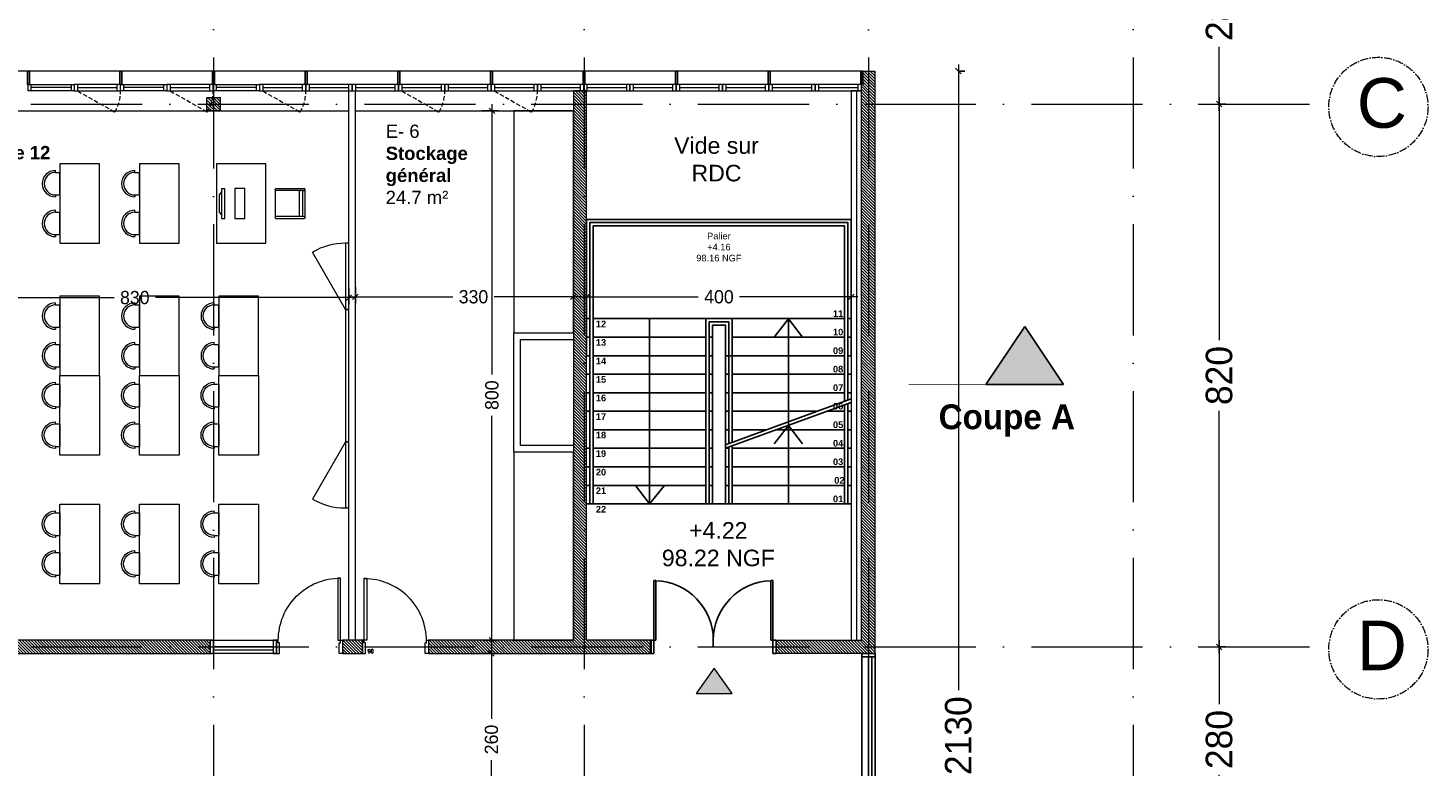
# Model space of a CAD drawing. Header units: centimetres. Extents: x 100159 to 225226, y -81380 to -23241.
# Tile 87 of 139: x 206139 to 208255, y -62340 to -61223. Entities that reach past the tile are written whole.
import ezdxf

# ---------------------------------------------------------------- set-up
doc = ezdxf.new("R2010")
doc.units = ezdxf.units.CM
for name, pattern in [('ACAD_ISO04W100', [30, 24, -3, 0, -3]), ('ACAD_ISO10W100', [18, 12, -3, 0, -3]), ('CACHE', [9.525, 6.35, -3.175])]:
    doc.linetypes.add(name, pattern=pattern)
doc.layers.get('0').update_dxf_attribs({"lineweight": 5})
for name, color, linetype in [('09', 161, 'Continuous'), ('18', 8, 'Continuous'), ('37', 8, 'Continuous'), ('44', 7, 'Continuous'), ('48', 8, 'Continuous'), ('DDL-TEXTE 01', 7, 'Continuous'), ('DDL-TRAIT  COUPE', 1, 'ACAD_ISO04W100')]:
    doc.layers.add(name, color=color, linetype=linetype)
for name, color, linetype, lineweight in [('10', 252, 'Continuous', 5), ('17', 6, 'Continuous', 5), ('DDL- CLOISONS DOUBLAGES', 1, 'Continuous', 5), ('DDL- ISOLATION', 252, 'ISOLATION', 5), ('DDL- MENUISERIES INT', 51, 'Continuous', 5), ('DDL- STRUCTURE', 5, 'Continuous', 5), ('DDL-HAB-COTES', 161, 'Continuous', 9), ('DDL-HAB-SYMBOLES', 212, 'Continuous', 9), ('DDL-HACHURES POCHAGE GRIS', 251, 'Continuous', 5), ('DDL-TEXTE', 7, 'Continuous', 9), ('DDL-TRAIT AXES', 1, 'ACAD_ISO10W100', 5), ('DDL-TRAIT POINTILLES DIVERS', 252, 'CACHE', 9)]:
    doc.layers.add(name, color=color, linetype=linetype, lineweight=lineweight)
doc.layers.add('GEL', color=113, linetype='Continuous', plot=False)
doc.styles.add('ARIAL', font='arial.ttf', dxfattribs={"height": 25})
doc.styles.add('Century Gothic', font='GOTHIC.TTF')
doc.styles.add('COTA', font='romans.shx', dxfattribs={"width": 0.8})
doc.styles.get("Standard").update_dxf_attribs({"font": 'arial.ttf'})
doc.linetypes.add('ISOLATION', pattern='A,0.00254,-2.54,[134,ltypeshp.shx,S=2.54,R=0,X=-2.54,Y=0],-5.08,[134,ltypeshp.shx,S=2.54,R=180,X=2.54,Y=0],-2.54', length=10.16254)
doc.dimstyles.new('C100 cm', dxfattribs={"dimscale": 100, "dimtxt": 0.2, "dimasz": 0.085, "dimexe": 0.1, "dimexo": 0.0625, "dimgap": 0.09, "dimtad": 0, "dimdec": 0, "dimzin": 0, "dimdsep": 46, "dimtxsty": 'Century Gothic', "dimblk": 'OBLIQUE', "dimcen": 0.09, "dimdle": 0.1, "dimclrd": 256, "dimclrt": 256, "dimadec": 0, "dimazin": 0, "dimtfac": 1, "dimtdec": 0, "dimtofl": 0, "dimtmove": 2, "dimatfit": 2, "dimfxl": 0.15, "dimfxlon": 1, "dimtolj": 1, "dimtzin": 0, "dimlwd": -1, "dimarcsym": 0})
doc.dimstyles.new('portes', dxfattribs={"dimtxt": 6, "dimasz": 2.5, "dimexe": 1.25, "dimexo": 0.625, "dimtad": 1, "dimjust": 1, "dimtxsty": 'COTA', "dimblk": 'NONE', "dimcen": 2.5, "dimse1": 1, "dimse2": 1, "dimsd1": 1, "dimsd2": 1, "dimadec": 0, "dimazin": 0, "dimtfac": 1, "dimtix": 1, "dimtofl": 0, "dimtmove": 0, "dimatfit": 0, "dimldrblk": 'NONE', "dimfxl": 1, "dimarcsym": 0})
pattern_1 = [(135, (0, -2198.8527), (-2.24506403, -2.24506403), [])]

# ---------------------------------------------------------------- blocks, each defined once
blk = doc.blocks.new('A$C6C21683D')
blk.add_lwpolyline([(0, 0), (70, 0), (70, 10), (0, 10)], close=True)
for points in [[(5, 0), (65, 0), (65, 10), (5, 10), (5, 0)], [(5, 5), (65, 5)]]:
    blk.add_lwpolyline(points)
blk = doc.blocks.new('A$C7FA553E3')
blk.add_lwpolyline([(0, 32), (70, 32), (70, 42), (0, 42)], close=True)
for points in [[(5, 32), (65, 32), (65, 42), (5, 42), (5, 32)], [(5, 37), (65, 37)]]:
    blk.add_lwpolyline(points)
at = {"linetype": 'CACHE'}
blk.add_lwpolyline([(5, 32), (61.5, 0)], dxfattribs=at)
blk.add_arc((6, 32), 64, 330.0443, 0.0023, dxfattribs=at)
blk = doc.blocks.new('*U174')
for p, q in [((20, -163.6), (0, -163.6)), ((10, -418.6), (10, -168.6)), ((15, -418.6), (15, -168.6)), ((0, -423.6), (20, -423.6))]:
    blk.add_line(p, q)
blk.add_lwpolyline([(20, -163.6), (0, -163.6), (0, -423.6), (20, -423.6)], close=True)
for points in [[(0, -168.6), (0, -163.6), (20, -163.6), (20, -168.6), (0, -168.6)], [(0, -423.6), (0, -418.6), (20, -418.6), (20, -423.6), (0, -423.6)]]:
    blk.add_lwpolyline(points)
blk = doc.blocks.new('*D187')
at = {"layer": 'Defpoints', "color": 0, "transparency": 16777216}
for p in [(5, 0), (95, 0), (95, 0)]:
    blk.add_point(p, dxfattribs=at)
at = {"layer": 'GEL', "color": 0, "transparency": 16777216, "insert": (12.6, 3.6), "char_height": 6, "attachment_point": 5, "style": 'COTA'}
blk.add_mtext('90', dxfattribs=at)
blk = doc.blocks.new('_None')
blk = doc.blocks.new('*U219')
for p, q in [((20, -550), (0, -550)), ((10, -645), (10, -555)), ((15, -645), (15, -555)), ((0, -650), (20, -650))]:
    blk.add_line(p, q)
blk.add_lwpolyline([(20, -550), (0, -550), (0, -650), (20, -650)], close=True)
for points in [[(0, -555), (0, -550), (20, -550), (20, -555), (0, -555)], [(0, -650), (0, -645), (20, -645), (20, -650), (0, -650)]]:
    blk.add_lwpolyline(points)
blk = doc.blocks.new('_Oblique')
at = {"color": 0, "linetype": 'ByBlock', "lineweight": -2}
blk.add_line((-0.5, -0.5), (0.5, 0.5), dxfattribs=at)
blk = doc.blocks.new('*D245')
at = {"layer": 'DDL-HAB-COTES', "transparency": 16777216}
for p, q in [((206839.7, -62158.5), (206839.7, -62267.3)), ((206839.7, -62438.6), (206839.7, -62329.8))]:
    blk.add_line(p, q, dxfattribs=at)
at = {"layer": 'DDL-HAB-COTES', "color": 0, "lineweight": -2, "transparency": 16777216}
for p, q in [((206824.7, -62168.5), (206849.7, -62168.5)), ((206824.7, -62428.6), (206849.7, -62428.6))]:
    blk.add_line(p, q, dxfattribs=at)
at = {"layer": 'Defpoints', "color": 0, "transparency": 16777216}
for p in [(206774.6, -62168.5), (206839.7, -62168.5), (206774.6, -62428.6)]:
    blk.add_point(p, dxfattribs=at)
at = {"layer": 'DDL-HAB-COTES', "transparency": 16777216, "xscale": 8.5, "yscale": 8.5, "zscale": 8.5}
for p, rotation in [((206839.7, -62168.5), 90), ((206839.7, -62428.6), 270)]:
    blk.add_blockref('_Oblique', p, dxfattribs=dict(at, rotation=rotation))
at = {"layer": 'DDL-HAB-COTES', "lineweight": -3, "transparency": 16777216, "insert": (206839.7, -62298.5), "char_height": 20, "attachment_point": 5, "rotation": 90, "style": 'Century Gothic'}
blk.add_mtext('\\A1;260', dxfattribs=at)
blk = doc.blocks.new('*D246')
at = {"layer": 'DDL-HAB-COTES', "color": 0, "lineweight": -2, "transparency": 16777216}
for p, q in [((206825.4, -61348.5), (206850.4, -61348.5)), ((206825.4, -62148.5), (206850.4, -62148.5))]:
    blk.add_line(p, q, dxfattribs=at)
at = {"layer": 'DDL-HAB-COTES', "transparency": 16777216}
for p, q in [((206840.4, -61338.5), (206840.4, -61746.9)), ((206840.4, -62158.5), (206840.4, -61809.4))]:
    blk.add_line(p, q, dxfattribs=at)
at = {"layer": 'Defpoints', "color": 0, "transparency": 16777216}
for p in [(206662.1, -61348.5), (206840.4, -61348.5), (206662.1, -62148.5)]:
    blk.add_point(p, dxfattribs=at)
at = {"layer": 'DDL-HAB-COTES', "transparency": 16777216, "xscale": 8.5, "yscale": 8.5, "zscale": 8.5}
for p, rotation in [((206840.4, -61348.5), 90), ((206840.4, -62148.5), 270)]:
    blk.add_blockref('_Oblique', p, dxfattribs=dict(at, rotation=rotation))
at = {"layer": 'DDL-HAB-COTES', "lineweight": -3, "transparency": 16777216, "insert": (206840.4, -61778.2), "char_height": 20, "attachment_point": 5, "rotation": 90, "style": 'Century Gothic'}
blk.add_mtext('\\A1;800', dxfattribs=at)
blk = doc.blocks.new('*D262')
at = {"layer": 'DDL-HAB-COTES', "transparency": 16777216}
for p, q in [((204170.6, -61178.1), (205600.4, -61178.1)), ((207430.1, -61178.1), (205738.1, -61178.1))]:
    blk.add_line(p, q, dxfattribs=at)
at = {"layer": 'DDL-HAB-COTES', "color": 0, "lineweight": -2, "transparency": 16777216}
for p, q in [((204180.6, -61178.1), (204180.6, -61188.1)), ((207420.1, -61178.1), (207420.1, -61168.1))]:
    blk.add_line(p, q, dxfattribs=at)
at = {"layer": 'Defpoints', "color": 0, "transparency": 16777216}
for p in [(204180.6, -61068.5), (204180.6, -61178.1), (207420.1, -61288.5)]:
    blk.add_point(p, dxfattribs=at)
at = {"layer": 'DDL-HAB-COTES', "transparency": 16777216, "xscale": 8.5, "yscale": 8.5, "zscale": 8.5, "rotation": 180}
blk.add_blockref('_Oblique', (204180.6, -61178.1), dxfattribs=at)
at = {"layer": 'DDL-HAB-COTES', "transparency": 16777216, "xscale": 8.5, "yscale": 8.5, "zscale": 8.5}
blk.add_blockref('_Oblique', (207420.1, -61178.1), dxfattribs=at)
at = {"layer": 'DDL-HAB-COTES', "lineweight": -3, "transparency": 16777216, "insert": (205669.3, -61178.1), "char_height": 40, "attachment_point": 5, "style": 'Century Gothic'}
blk.add_mtext('\\A1;3240', dxfattribs=at)
blk = doc.blocks.new('*D263')
at = {"layer": 'DDL-HAB-COTES', "transparency": 16777216}
for p, q in [((207545.5, -61278.5), (207545.5, -62223.7)), ((207545.5, -63428.6), (207545.5, -62361.7))]:
    blk.add_line(p, q, dxfattribs=at)
at = {"layer": 'DDL-HAB-COTES', "color": 0, "lineweight": -2, "transparency": 16777216}
for p, q in [((207545.5, -61288.5), (207555.5, -61288.5)), ((207545.5, -63418.6), (207555.5, -63418.6))]:
    blk.add_line(p, q, dxfattribs=at)
at = {"layer": 'Defpoints', "color": 0, "transparency": 16777216}
for p in [(207283, -61288.5), (207545.5, -61288.5), (207426.6, -63418.6)]:
    blk.add_point(p, dxfattribs=at)
at = {"layer": 'DDL-HAB-COTES', "transparency": 16777216, "xscale": 8.5, "yscale": 8.5, "zscale": 8.5}
for p, rotation in [((207545.5, -61288.5), 90), ((207545.5, -63418.6), 270)]:
    blk.add_blockref('_Oblique', p, dxfattribs=dict(at, rotation=rotation))
at = {"layer": 'DDL-HAB-COTES', "lineweight": -3, "transparency": 16777216, "insert": (207545.5, -62292.7), "char_height": 40, "attachment_point": 5, "rotation": 90, "style": 'Century Gothic'}
blk.add_mtext('\\A1;2130', dxfattribs=at)
blk = doc.blocks.new('A$C41CC053D')
at = {"ltscale": 0.5}
for p, q in [((107.1, 63.3), (118.9, 98.4)), ((119.6, 100.3), (119.9, 101.2)), ((160, 85.6), (120.2, 99)), ((121.2, 101.8), (161.9, 88.1)), ((154, 86.6), (142.2, 51.5)), ((158.8, 85), (146.9, 49.9)), ((160, 85.6), (161, 85.3)), ((162.2, 85.9), (162.6, 86.9)), ((149.8, 48.9), (161.6, 84)), ((106.5, 61.4), (106.2, 60.5)), ((106.8, 59.2), (147.6, 45.5)), ((147.6, 48.6), (107.8, 62)), ((147.6, 48.6), (148.5, 48.3)), ((149.2, 47.1), (148.8, 46.1))]:
    blk.add_line(p, q, dxfattribs=at)
blk.add_lwpolyline([(118.9, 142.2), (80.7, 28.4), (9.6, 52.4), (47.9, 166.1)], close=True, dxfattribs=at)
for centre, start, end in [((119.9, 98.1), 71.3969, 161.3969), ((120.5, 99.9), 161.3969, 251.3969), ((120.8, 100.9), 71.3969, 161.3969), ((155, 86.2), 71.3969, 161.3969), ((159.7, 84.7), 71.3969, 161.3969), ((161.3, 86.2), 251.3969, 341.3969), ((160.6, 84.3), 341.3969, 71.3969), ((161.6, 87.2), 341.3969, 71.3969), ((107.1, 60.1), 161.3969, 251.3969), ((107.5, 61.1), 71.3969, 161.3969), ((108.1, 63), 161.3969, 251.3969), ((143.2, 51.2), 161.3969, 251.3969), ((147.9, 49.6), 161.3969, 251.3969), ((147.9, 46.4), 251.3969, 341.3969), ((148.8, 49.3), 251.3969, 341.3969), ((148.2, 47.4), 341.3969, 71.3969)]:
    blk.add_arc(centre, 1, start, end, dxfattribs=at)
blk = doc.blocks.new('A$C7DD83F9D')
at = {"ltscale": 0.5}
for p, q in [((20, 107), (20, 110)), ((20, 107), (26.8, 107)), ((26.8, 73), (26.8, 107)), ((20, 73), (26.8, 73)), ((20, 73), (20, 70)), ((20, 47), (20, 50)), ((20, 47), (26.8, 47)), ((26.8, 13), (26.8, 47)), ((20, 13), (26.8, 13)), ((20, 13), (20, 10))]:
    blk.add_line(p, q, dxfattribs=at)
at = {"linetype": 'Continuous', "flags": 128}
blk.add_lwpolyline([(26.8, 120), (26.8, 0), (86.8, 0), (86.8, 120), (26.8, 120)], dxfattribs=at)
at = {"ltscale": 0.5}
for centre, radius in [((20, 90), 20), ((20, 90), 17), ((20, 30), 20), ((20, 30), 17)]:
    blk.add_arc(centre, radius, 90, 270, dxfattribs=at)
blk = doc.blocks.new('A$C601B608D')
for p, q in [((5, 300), (54.9, 386.7)), ((5, 100), (54.9, 13.3))]:
    blk.add_line(p, q)
for points in [[(0, 300), (5, 300), (5, 400), (0, 400)], [(0, 100), (5, 100), (5, 300), (0, 300)], [(0, 0), (5, 0), (5, 100), (0, 100)]]:
    blk.add_lwpolyline(points, close=True)
for centre, start, end in [((5, 300), 60.0976, 90), ((5, 100), 270, 299.9024)]:
    blk.add_arc(centre, 100, start, end)
blk = doc.blocks.new('A$C19797035')
at = {"linetype": 'Continuous'}
for points in [[(54.3, 32.9), (52.5, 28.2), (10.3, 43.6), (12, 48.3)], [(46.7, 39.9), (50, 34.4), (16.2, 46.7), (22.3, 48.8)], [(42.3, 0), (0, 15.4), (5.1, 29.5), (47.4, 14.1)]]:
    blk.add_lwpolyline(points, close=True, dxfattribs=at)
blk = doc.blocks.new('*U147')
for p, q in [((50126.1, 6582.3), (50126.1, 6692.3)), ((50126.1, 6692.3), (50129.1, 6692.3)), ((50129.1, 6602.3), (50129.1, 6692.3)), ((50303.1, 6602.3), (50303.1, 6692.3)), ((50306.1, 6692.3), (50303.1, 6692.3)), ((50306.1, 6582.3), (50306.1, 6692.3)), ((50121.1, 6602.3), (50129.1, 6602.3)), ((50121.1, 6582.3), (50121.1, 6602.3)), ((50121.1, 6582.3), (50126.1, 6582.3)), ((50216.1, 6592.3), (50216.1, 6602.3)), ((50311.1, 6602.3), (50303.1, 6602.3)), ((50311.1, 6582.3), (50306.1, 6582.3)), ((50311.1, 6582.3), (50311.1, 6602.3))]:
    blk.add_line(p, q)
for centre, start, end in [((50126.1, 6602.3), 0, 88.0898), ((50306.1, 6602.3), 91.9102, 180)]:
    blk.add_arc(centre, 90, start, end)
blk = doc.blocks.new('*D189')
at = {"layer": 'Defpoints', "color": 0, "transparency": 16777216}
for p in [(5, 0), (95, 0), (95, 0)]:
    blk.add_point(p, dxfattribs=at)
at = {"layer": 'GEL', "color": 0, "transparency": 16777216, "insert": (12.6, 3.6), "char_height": 6, "attachment_point": 5, "style": 'COTA'}
blk.add_mtext('90', dxfattribs=at)
blk = doc.blocks.new('Lame 20x3')
blk.add_lwpolyline([(209069.8, -45704.2), (209069.8, -45724.2), (209072.8, -45724.2), (209072.8, -45704.2), (209069.8, -45704.2)])
blk = doc.blocks.new('*U366')
at = {"layer": '44'}
blk.add_blockref('Lame 20x3', (-209071.3, 45714.2), dxfattribs=at)
blk = doc.blocks.new('*U367')
at = {"color": 0, "linetype": 'ByBlock', "lineweight": -2, "transparency": 16777216}
for p in [(-1260, 0), (-1120, 0), (-980, 0), (-840, 0), (-700, 0), (-560, 0), (-420, 0), (-280, 0), (-140, 0), (0, 0)]:
    blk.add_blockref('*U366', p, dxfattribs=at)
blk = doc.blocks.new('*U185')
blk.add_hatch(color=252).paths.add_polyline_path([(0, 0), (38.3, -27.3), (38.3, 27.3)])
blk.add_lwpolyline([(38.3, 27.3), (38.3, -27.3), (0, 0), (38.3, 27.3)])
blk = doc.blocks.new('*D504')
at = {"layer": 'DDL-HAB-COTES', "transparency": 16777216}
for p, q in [((206973.6, -61629.6), (207152.2, -61629.6)), ((207393.6, -61629.6), (207214.9, -61629.6))]:
    blk.add_line(p, q, dxfattribs=at)
at = {"layer": 'DDL-HAB-COTES', "color": 0, "lineweight": -2, "transparency": 16777216}
for p, q in [((206983.6, -61614.6), (206983.6, -61639.6)), ((207383.6, -61614.6), (207383.6, -61639.6))]:
    blk.add_line(p, q, dxfattribs=at)
at = {"layer": 'Defpoints', "color": 0, "transparency": 16777216}
for p in [(206983.6, -61350.4), (207383.6, -61349.8), (206983.6, -61629.6)]:
    blk.add_point(p, dxfattribs=at)
at = {"layer": 'DDL-HAB-COTES', "transparency": 16777216, "xscale": 8.5, "yscale": 8.5, "zscale": 8.5, "rotation": 180}
blk.add_blockref('_Oblique', (206983.6, -61629.6), dxfattribs=at)
at = {"layer": 'DDL-HAB-COTES', "transparency": 16777216, "xscale": 8.5, "yscale": 8.5, "zscale": 8.5}
blk.add_blockref('_Oblique', (207383.6, -61629.6), dxfattribs=at)
at = {"layer": 'DDL-HAB-COTES', "lineweight": -3, "transparency": 16777216, "insert": (207183.6, -61629.6), "char_height": 20, "attachment_point": 5, "style": 'Century Gothic'}
blk.add_mtext('\\A1;400', dxfattribs=at)
blk = doc.blocks.new('*D505')
at = {"layer": 'DDL-HAB-COTES', "transparency": 16777216}
for p, q in [((206624.1, -61629.6), (206781.3, -61629.6)), ((206973.6, -61629.6), (206843.7, -61629.6))]:
    blk.add_line(p, q, dxfattribs=at)
at = {"layer": 'DDL-HAB-COTES', "color": 0, "lineweight": -2, "transparency": 16777216}
for p, q in [((206634.1, -61614.6), (206634.1, -61639.6)), ((206963.6, -61614.6), (206963.6, -61639.6))]:
    blk.add_line(p, q, dxfattribs=at)
at = {"layer": 'Defpoints', "color": 0, "transparency": 16777216}
for p in [(206634.1, -61348.5), (206963.6, -61457.6), (206634.1, -61629.6)]:
    blk.add_point(p, dxfattribs=at)
at = {"layer": 'DDL-HAB-COTES', "transparency": 16777216, "xscale": 8.5, "yscale": 8.5, "zscale": 8.5, "rotation": 180}
blk.add_blockref('_Oblique', (206634.1, -61629.6), dxfattribs=at)
at = {"layer": 'DDL-HAB-COTES', "transparency": 16777216, "xscale": 8.5, "yscale": 8.5, "zscale": 8.5}
blk.add_blockref('_Oblique', (206963.6, -61629.6), dxfattribs=at)
at = {"layer": 'DDL-HAB-COTES', "lineweight": -3, "transparency": 16777216, "insert": (206812.5, -61629.6), "char_height": 20, "attachment_point": 5, "style": 'Century Gothic'}
blk.add_mtext('\\A1;330', dxfattribs=at)
blk = doc.blocks.new('*D506')
at = {"layer": 'DDL-HAB-COTES', "color": 0, "lineweight": -2, "transparency": 16777216}
for p, q in [((205794.1, -61615.8), (205794.1, -61640.8)), ((206624.1, -61615.8), (206624.1, -61640.8))]:
    blk.add_line(p, q, dxfattribs=at)
at = {"layer": 'DDL-HAB-COTES', "transparency": 16777216}
for p, q in [((205784.1, -61630.8), (206269.3, -61630.8)), ((206634.1, -61630.8), (206331.7, -61630.8))]:
    blk.add_line(p, q, dxfattribs=at)
at = {"layer": 'Defpoints', "color": 0, "transparency": 16777216}
for p in [(205794.1, -61348.5), (206624.1, -61348.5), (205794.1, -61630.8)]:
    blk.add_point(p, dxfattribs=at)
at = {"layer": 'DDL-HAB-COTES', "transparency": 16777216, "xscale": 8.5, "yscale": 8.5, "zscale": 8.5, "rotation": 180}
blk.add_blockref('_Oblique', (205794.1, -61630.8), dxfattribs=at)
at = {"layer": 'DDL-HAB-COTES', "transparency": 16777216, "xscale": 8.5, "yscale": 8.5, "zscale": 8.5}
blk.add_blockref('_Oblique', (206624.1, -61630.8), dxfattribs=at)
at = {"layer": 'DDL-HAB-COTES', "lineweight": -3, "transparency": 16777216, "insert": (206300.5, -61630.8), "char_height": 20, "attachment_point": 5, "style": 'Century Gothic'}
blk.add_mtext('\\A1;830', dxfattribs=at)
blk = doc.blocks.new('*D796')
at = {"layer": 'DDL-HAB-COTES', "transparency": 16777216}
for p, q in [((207939.8, -61048.5), (207939.8, -61144.9)), ((207939.8, -61348.4), (207939.8, -61252))]:
    blk.add_line(p, q, dxfattribs=at)
at = {"layer": 'DDL-HAB-COTES', "color": 0, "lineweight": -2, "transparency": 16777216}
for p, q in [((207939.8, -61058.5), (207949.8, -61058.5)), ((207939.8, -61338.4), (207949.8, -61338.4))]:
    blk.add_line(p, q, dxfattribs=at)
at = {"layer": 'Defpoints', "color": 0, "transparency": 16777216}
for p in [(207249.4, -61058.5), (207284.4, -61338.4), (207939.8, -61338.4)]:
    blk.add_point(p, dxfattribs=at)
at = {"layer": 'DDL-HAB-COTES', "transparency": 16777216, "xscale": 8.5, "yscale": 8.5, "zscale": 8.5}
for p, rotation in [((207939.8, -61058.5), 90), ((207939.8, -61338.4), 270)]:
    blk.add_blockref('_Oblique', p, dxfattribs=dict(at, rotation=rotation))
at = {"layer": 'DDL-HAB-COTES', "lineweight": -3, "transparency": 16777216, "insert": (207939.8, -61198.4), "char_height": 40, "attachment_point": 5, "rotation": 90, "style": 'Century Gothic'}
blk.add_mtext('\\A1;280', dxfattribs=at)
blk = doc.blocks.new('*D797')
at = {"layer": 'DDL-HAB-COTES', "transparency": 16777216}
for p, q in [((207939.8, -61328.4), (207939.8, -61695)), ((207939.8, -62168.5), (207939.8, -61801.9))]:
    blk.add_line(p, q, dxfattribs=at)
at = {"layer": 'DDL-HAB-COTES', "color": 0, "lineweight": -2, "transparency": 16777216}
for p, q in [((207939.8, -61338.4), (207949.8, -61338.4)), ((207939.8, -62158.5), (207949.8, -62158.5))]:
    blk.add_line(p, q, dxfattribs=at)
at = {"layer": 'Defpoints', "color": 0, "transparency": 16777216}
for p in [(207939.8, -61338.4), (207781.4, -62158.5), (207939.8, -62158.5)]:
    blk.add_point(p, dxfattribs=at)
at = {"layer": 'DDL-HAB-COTES', "transparency": 16777216, "xscale": 8.5, "yscale": 8.5, "zscale": 8.5}
for p, rotation in [((207939.8, -61338.4), 90), ((207939.8, -62158.5), 270)]:
    blk.add_blockref('_Oblique', p, dxfattribs=dict(at, rotation=rotation))
at = {"layer": 'DDL-HAB-COTES', "lineweight": -3, "transparency": 16777216, "insert": (207939.8, -61748.5), "char_height": 40, "attachment_point": 5, "rotation": 90, "style": 'Century Gothic'}
blk.add_mtext('\\A1;820', dxfattribs=at)
blk = doc.blocks.new('*D798')
at = {"layer": 'DDL-HAB-COTES', "transparency": 16777216}
for p, q in [((207939.8, -62148.5), (207939.8, -62245)), ((207939.8, -62448.6), (207939.8, -62352.1))]:
    blk.add_line(p, q, dxfattribs=at)
at = {"layer": 'DDL-HAB-COTES', "color": 0, "lineweight": -2, "transparency": 16777216}
for p, q in [((207939.8, -62158.5), (207949.8, -62158.5)), ((207939.8, -62438.6), (207949.8, -62438.6))]:
    blk.add_line(p, q, dxfattribs=at)
at = {"layer": 'Defpoints', "color": 0, "transparency": 16777216}
for p in [(207939.8, -62158.5), (207284.4, -62438.6), (207939.8, -62438.6)]:
    blk.add_point(p, dxfattribs=at)
at = {"layer": 'DDL-HAB-COTES', "transparency": 16777216, "xscale": 8.5, "yscale": 8.5, "zscale": 8.5}
for p, rotation in [((207939.8, -62158.5), 90), ((207939.8, -62438.6), 270)]:
    blk.add_blockref('_Oblique', p, dxfattribs=dict(at, rotation=rotation))
at = {"layer": 'DDL-HAB-COTES', "lineweight": -3, "transparency": 16777216, "insert": (207939.8, -62298.5), "char_height": 40, "attachment_point": 5, "rotation": 90, "style": 'Century Gothic'}
blk.add_mtext('\\A1;280', dxfattribs=at)
blk = doc.blocks.new('*U186')
blk.add_line((100, 20), (100, 0))
blk.add_lwpolyline([(3, 20), (3, 114), (7, 114), (7, 20)], close=True)
for points in [[(0, 0), (5, 0), (5, 16), (3, 16), (3, 20), (0, 20), (0, 20)], [(0, 20), (0, 0)], [(100, 0), (95, 0), (95, 16), (97, 16), (97, 20), (100, 20), (100, 20)]]:
    blk.add_lwpolyline(points)
blk.add_arc((3, 20), 94, 359.999971, 90.000029)
at = {"layer": 'GEL'}
dim = blk.add_linear_dim(base=(95, 0), p1=(5, 0), p2=(95, 0), dimstyle='portes', dxfattribs=at)
dim.commit()
dim.dimension.update_dxf_attribs({"geometry": '*D187', "text_midpoint": (12.636, 3.625)})
blk = doc.blocks.new('A$C530C723F')
at = {"layer": 'DDL- MENUISERIES INT'}
blk.add_blockref('*U186', (10, 0), dxfattribs=at)
at = {"layer": 'DDL- MENUISERIES INT', "rotation": 270}
blk.add_blockref('*U219', (760, 20), dxfattribs=at)
blk = doc.blocks.new('*U188')
blk.add_line((100, 20), (100, 0))
blk.add_lwpolyline([(3, 20), (3, 114), (7, 114), (7, 20)], close=True)
for points in [[(0, 0), (5, 0), (5, 16), (3, 16), (3, 20), (0, 20), (0, 20)], [(0, 20), (0, 0)], [(100, 0), (95, 0), (95, 16), (97, 16), (97, 20), (100, 20), (100, 20)]]:
    blk.add_lwpolyline(points)
blk.add_arc((3, 19.039), 94, 359.999971, 90.000029)
at = {"layer": 'GEL'}
dim = blk.add_linear_dim(base=(95, 0), p1=(5, 0), p2=(95, 0), dimstyle='portes', dxfattribs=at)
dim.commit()
dim.dimension.update_dxf_attribs({"geometry": '*D189', "text_midpoint": (12.636, 3.625)})

msp = doc.modelspace()

# ---------------------------------------------------------------- hatches: boundary and pattern name
at = {"layer": 'DDL-HACHURES POCHAGE GRIS'}
h = msp.add_hatch(dxfattribs=at)
h.set_pattern_fill('ANSI31', color=256, angle=90)
h.set_pattern_definition(pattern_1)
h.paths.add_polyline_path([(207270.1, -62168.5), (207270.1, -62148.5), (207399.1, -62148.5), (207399.1, -61288.5), (207419.1, -61288.5), (207419.1, -62168.5)])
h.paths.add_polyline_path([(206983.6, -62148.5), (206983.6, -61318.5), (206963.6, -61318.5), (206963.6, -62148.5), (206744.5, -62148.5), (206744.5, -62168.5), (207081.6, -62168.5), (207081.6, -62148.5)])
h.paths.add_polyline_path([(206614.5, -62168.5), (206644.5, -62168.5), (206644.5, -62148.5), (206614.5, -62148.5)])
h.paths.add_polyline_path([(206073.5, -62168.5), (206414.5, -62168.5), (206414.5, -62148.5), (206073.5, -62148.5)])
h.paths.add_polyline_path([(205943.5, -62148.5), (205973.5, -62148.5), (205973.5, -62168.5), (205943.5, -62168.5)])
h.paths.add_polyline_path([(205815.1, -62168.5), (205843.5, -62168.5), (205843.5, -62148.5), (205815.1, -62148.5)])
h.paths.add_polyline_path([(205619.3, -62148.5), (205589.3, -62148.5), (205589.3, -62168.5), (205619.3, -62168.5)])
h.paths.add_polyline_path([(205164.1, -62168.5), (205489.3, -62168.5), (205489.3, -62148.5), (205164.1, -62148.5)])
h.paths.add_polyline_path([(204903.4, -62168.5), (204964.1, -62168.5), (204964.1, -62148.5), (204903.4, -62148.5)])
h = msp.add_hatch(dxfattribs=at)
h.set_pattern_fill('ANSI31', color=256, angle=90)
h.set_pattern_definition(pattern_1)
h.paths.add_polyline_path([(206409.6, -61328.4), (206429.6, -61328.4), (206429.6, -61348.4), (206409.6, -61348.4)])
at = {"layer": 'DDL-TRAIT  COUPE', "ltscale": 30}
h = msp.add_hatch(color=256, dxfattribs=at)
h.dxf.hatch_style = 1
h.paths.add_polyline_path([(207586.9, -61761.9), (207704.7, -61761.9), (207645.8, -61674.2)])

# ---------------------------------------------------------------- linework, layer by layer
at = {"layer": '10'}
for points in [[(207400.1, -61288.5), (204180.6, -61288.5)], [(205794.1, -61348.5), (206624.1, -61348.5)], [(206634.1, -61348.5), (206961.6, -61348.5)]]:
    msp.add_lwpolyline(points, dxfattribs=at)
for points in [[(206873.6, -61684.2), (206963.6, -61684.2), (206963.6, -61348.5), (206873.6, -61348.5)], [(206873.6, -62148.6), (206963.6, -62148.6), (206963.6, -61864.2), (206873.6, -61864.2)]]:
    msp.add_lwpolyline(points, close=True, dxfattribs=at)
at = {"layer": '48'}
for p, q in [((206983.2, -61662.5), (206988.2, -61662.5)), ((206993.2, -61662.5), (207173.6, -61662.5)), ((207078.8, -61942.5), (207078.4, -61662.5)), ((207163.6, -61942.5), (207163.6, -61662.5)), ((207165.7, -61662.5), (207203.6, -61662.5)), ((207168.6, -61942.5), (207168.6, -61667.5)), ((207168.6, -61667.5), (207198.6, -61667.5)), ((207198.6, -61667.5), (207198.6, -61851.2)), ((207203.6, -61662.5), (207203.6, -61849.2)), ((207267.2, -61690.6), (207288.6, -61662.6)), ((207288.6, -61823.9), (207288.6, -61662.5)), ((207288.6, -61662.6), (207309.9, -61690.6)), ((206983.2, -61690.5), (206988.2, -61690.5)), ((206993.2, -61690.5), (207163.6, -61690.5)), ((207168.6, -61690.5), (207173.6, -61690.5)), ((207373.6, -61690.5), (207203.6, -61690.5)), ((206983.2, -61718.5), (206988.2, -61718.5)), ((206988.2, -61831.7), (206988.2, -61718.5)), ((206993.2, -61834), (206993.2, -61718.5)), ((206993.2, -61718.5), (207163.6, -61718.5)), ((207168.6, -61718.5), (207173.6, -61718.5)), ((206983.2, -61746.5), (206988.2, -61746.5)), ((206993.2, -61746.5), (207163.6, -61746.5)), ((207168.6, -61746.5), (207173.6, -61746.5)), ((207198.6, -61746.5), (207193.6, -61746.5)), ((207373.6, -61746.5), (207203.6, -61746.5)), ((207383.6, -61746.5), (207378.6, -61746.5)), ((206983.2, -61774.5), (206988.2, -61774.5)), ((206993.2, -61774.5), (207163.6, -61774.5)), ((207168.6, -61774.5), (207173.6, -61774.5)), ((207198.6, -61774.5), (207193.6, -61774.5)), ((207373.6, -61774.5), (207203.6, -61774.5)), ((207383.6, -61774.5), (207378.6, -61774.5)), ((207373.6, -61792.9), (207373.6, -61942.5)), ((207378.6, -61791.2), (207378.6, -61942.5)), ((206983.2, -61802.5), (206988.2, -61802.5)), ((206993.2, -61802.5), (207163.6, -61802.5)), ((207168.6, -61802.5), (207173.6, -61802.5)), ((207198.6, -61802.5), (207193.6, -61802.5)), ((207332.5, -61802.5), (207203.6, -61802.5)), ((207373.6, -61802.5), (207347.1, -61802.5)), ((207383.6, -61802.5), (207378.6, -61802.5)), ((206988.2, -61942.5), (206988.2, -61831.7)), ((206993.2, -61830.5), (207163.6, -61830.5)), ((206993.2, -61942.5), (206993.2, -61830.8)), ((207173.6, -61830.5), (207168.6, -61830.5)), ((207198.6, -61830.5), (207193.6, -61830.5)), ((207255.6, -61830.5), (207203.6, -61830.5)), ((207267.2, -61851.9), (207288.6, -61823.9)), ((207373.6, -61830.5), (207270.3, -61830.5)), ((207288.6, -61942.5), (207288.6, -61823.9)), ((207288.6, -61823.9), (207309.9, -61851.9)), ((207383.6, -61830.5), (207378.6, -61830.5)), ((206983.2, -61858.5), (206988.2, -61858.5)), ((206993.2, -61858.5), (207163.6, -61858.5)), ((207173.6, -61858.5), (207168.6, -61858.5)), ((207198.6, -61858.5), (207193.6, -61858.5)), ((207198.6, -61856.5), (207198.6, -61942.5)), ((207203.6, -61854.5), (207203.6, -61942.5)), ((207373.6, -61858.5), (207203.6, -61858.5)), ((207383.6, -61858.5), (207378.6, -61858.5)), ((206983.2, -61886.5), (206988.2, -61886.5)), ((206993.2, -61886.5), (207163.6, -61886.5)), ((207173.6, -61886.5), (207168.6, -61886.5)), ((207198.6, -61886.5), (207193.6, -61886.5)), ((207373.6, -61886.5), (207203.6, -61886.5)), ((207383.6, -61886.5), (207378.6, -61886.5)), ((206983.2, -61914.5), (206988.2, -61914.5)), ((206993.2, -61914.5), (207163.6, -61914.5)), ((207078.8, -61942.5), (207057.5, -61914.5)), ((207101.4, -61914.5), (207078.8, -61942.5)), ((207173.6, -61914.5), (207168.6, -61914.5)), ((207198.6, -61914.5), (207193.6, -61914.5)), ((207373.6, -61914.5), (207203.6, -61914.5)), ((207383.6, -61914.5), (207378.6, -61914.5)), ((206983.2, -61942.5), (207173.6, -61942.5)), ((207383.6, -61942.5), (207378.6, -61942.5))]:
    msp.add_line(p, q, dxfattribs=at)
for points in [[(206983.2, -61512.5), (207383.6, -61512.5)], [(207383.6, -61718.5), (207383.6, -61512.5), (206983.6, -61512.5), (206983.6, -61718.5)], [(207378.6, -61785.8), (207378.6, -61517.5), (206988.2, -61517.5), (206988.2, -61718.5)], [(207373.6, -61787.6), (207373.6, -61522.5), (206993.2, -61522.5), (206993.2, -61718.5)], [(207193.6, -61662.5), (207373.6, -61662.5)], [(207378.6, -61662.5), (207383.6, -61662.5)], [(207173.6, -61672.5), (207193.6, -61672.5)], [(207378.6, -61690.5), (207383.6, -61690.5)], [(207193.6, -61718.5), (207373.6, -61718.5)], [(207378.6, -61718.5), (207383.6, -61718.5)], [(207193.6, -61942.5), (207383.6, -61942.5)]]:
    msp.add_lwpolyline(points, dxfattribs=at)
msp.add_lwpolyline([(207193.6, -61942.5), (207173.6, -61942.5), (207173.6, -61672.5), (207193.6, -61672.5)], close=True, dxfattribs=at)
at = {"layer": 'DDL- CLOISONS DOUBLAGES'}
for p, q in [((206624.1, -62148.5), (206624.1, -61318.5)), ((206634.1, -62148.5), (206634.1, -61318.5))]:
    msp.add_line(p, q, dxfattribs=at)
at = {"layer": 'DDL- CLOISONS DOUBLAGES', "color": 10}
msp.add_lwpolyline([(207399.6, -61318.5), (207383.6, -61318.5), (207383.6, -62148.5), (207399.6, -62148.5)], dxfattribs=at)
at = {"layer": 'DDL- CLOISONS DOUBLAGES'}
for points in [[(206963.6, -61864.2), (206873.6, -61864.2), (206873.6, -61684.2), (206963.6, -61684.2)], [(206963.6, -61854.2), (206883.6, -61854.2), (206883.6, -61694.2), (206963.6, -61694.2)]]:
    msp.add_lwpolyline(points, dxfattribs=at)
at = {"layer": 'DDL- ISOLATION', "ltscale": 0.75}
msp.add_lwpolyline([(207391.6, -61318.5), (207391.6, -62148.5)], dxfattribs=at)
at = {"layer": 'DDL- STRUCTURE'}
msp.add_lwpolyline([(207270.1, -62168.5), (207270.1, -62148.5), (207399.1, -62148.5), (207399.1, -61288.5), (207419.1, -61288.5), (207419.1, -62168.5), (207270.1, -62168.5)], dxfattribs=at)
for points in [[(206409.6, -61328.4), (206429.6, -61328.4), (206429.6, -61348.4), (206409.6, -61348.4)], [(206983.6, -62148.5), (206983.6, -61318.5), (206963.6, -61318.5), (206963.6, -62148.5), (206744.5, -62148.5), (206744.5, -62168.5), (207081.6, -62168.5), (207081.6, -62148.5)], [(206073.5, -62168.5), (206414.5, -62168.5), (206414.5, -62148.5), (206073.5, -62148.5)], [(206614.5, -62168.5), (206644.5, -62168.5), (206644.5, -62148.5), (206614.5, -62148.5)]]:
    msp.add_lwpolyline(points, close=True, dxfattribs=at)
at = {"layer": 'DDL- STRUCTURE', "lineweight": -3}
for points in [[(207193.6, -61853.2), (207383.6, -61783.9)], [(207193.6, -61858.5), (207383.6, -61789.2)]]:
    msp.add_lwpolyline(points, dxfattribs=at)
at = {"layer": 'DDL-TRAIT  COUPE', "ltscale": 30}
msp.add_lwpolyline([(207586.9, -61761.9), (207704.7, -61761.9), (207645.8, -61674.2), (207586.9, -61761.9)], dxfattribs=at)
at = {"layer": 'DDL-TRAIT  COUPE', "ltscale": 30, "const_width": 1}
msp.add_lwpolyline([(207470.6, -61761.9), (207704.7, -61761.9)], dxfattribs=at)
at = {"layer": 'DDL-TRAIT AXES', "ltscale": 14}
for p, q in [((206419.6, -59755.3), (206419.6, -63830.8)), ((206979.6, -59755.3), (206979.6, -63830.7)), ((207409.6, -59755.4), (207409.6, -63831.1)), ((207809.6, -59755.1), (207809.6, -63830.8)), ((199084.7, -61338.4), (208105.6, -61338.4)), ((199084.7, -62158.5), (208104.5, -62158.5))]:
    msp.add_line(p, q, dxfattribs=at)
at = {"layer": 'DDL-TRAIT AXES'}
for centre in [(208180.5, -61342.6), (208180.5, -62162.3)]:
    msp.add_circle(centre, 75, dxfattribs=at)

# ---------------------------------------------------------------- block references
at = {"linetype": 'Continuous'}
msp.add_blockref('*U367', (207399.6, -61298.5), dxfattribs=at)
at = {"layer": '10', "xscale": -1}
for name, p, rotation in [('A$C41CC053D', (206431.4, -61375.9), 161.3969026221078), ('A$C19797035', (206481.3, -61471.4), 70.0000000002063), ('A$C7DD83F9D', (206160.6, -61748.6), 180), ('A$C7DD83F9D', (206280.6, -61748.6), 180), ('A$C7DD83F9D', (206400.6, -61748.6), 180), ('A$C7DD83F9D', (206160.6, -61943.1), 180), ('A$C7DD83F9D', (206280.6, -61943.1), 180), ('A$C7DD83F9D', (206400.6, -61943.1), 180)]:
    msp.add_blockref(name, p, dxfattribs=dict(at, rotation=rotation))
at = {"layer": '10'}
for p in [(206160.6, -61548.6), (206280.6, -61548.6), (206160.6, -61748.6), (206280.6, -61748.6), (206400.6, -61748.6)]:
    msp.add_blockref('A$C7DD83F9D', p, dxfattribs=at)
at = {"layer": '10', "rotation": 179.9998809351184}
msp.add_blockref('A$C601B608D', (206624.1, -61548.6), dxfattribs=at)
at = {"layer": '17', "xscale": -1}
for p in [(206209.1, -61318.5), (206349.1, -61318.5), (206489.1, -61318.5)]:
    msp.add_blockref('A$C6C21683D', p, dxfattribs=at)
at = {"layer": '17'}
for name, p in [('A$C7FA553E3', (206209.1, -61350.5)), ('A$C7FA553E3', (206349.1, -61350.5)), ('A$C7FA553E3', (206489.1, -61350.5)), ('A$C6C21683D', (206559.1, -61318.5)), ('A$C6C21683D', (206629.1, -61318.5)), ('A$C7FA553E3', (206699.1, -61350.5)), ('A$C6C21683D', (206769.1, -61318.5)), ('A$C7FA553E3', (206839.1, -61350.5)), ('A$C6C21683D', (206909.1, -61318.5)), ('A$C6C21683D', (206979.1, -61318.5)), ('A$C6C21683D', (207049.1, -61318.5)), ('A$C6C21683D', (207119.1, -61318.5)), ('A$C6C21683D', (207189.1, -61318.5)), ('A$C6C21683D', (207259.1, -61318.5)), ('A$C6C21683D', (207329.1, -61318.5))]:
    msp.add_blockref(name, p, dxfattribs=at)
at = {"layer": '18', "xscale": -1, "rotation": 359.9999629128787}
msp.add_blockref('*U147', (257391.2, -68750.8), dxfattribs=at)
at = {"layer": '18'}
msp.add_blockref('*U174', (207399.6, -62005), dxfattribs=at)
at = {"layer": 'DDL- MENUISERIES INT', "xscale": -1}
msp.add_blockref('A$C530C723F', (206624.5, -62168.5), dxfattribs=at)
at = {"layer": 'DDL- MENUISERIES INT'}
msp.add_blockref('*U188', (206644.5, -62168.6), dxfattribs=at)
at = {"layer": 'DDL-HAB-SYMBOLES', "xscale": -1, "rotation": 90}
msp.add_blockref('*U185', (207176.5, -62190.9), dxfattribs=at)

# ---------------------------------------------------------------- texts
at = {"layer": '09', "insert": (206919.5, -62037), "char_height": 25, "attachment_point": 7}
msp.add_mtext_dynamic_manual_height_columns('\\pxi-3,l4,qc,t4;+4.22\\P98.22 NGF', width=501.341, gutter_width=1, heights=[0], dxfattribs=at)
at = {"layer": '37', "insert": (207179.9, -61388.4), "char_height": 25, "attachment_point": 2, "style": 'ARIAL'}
msp.add_mtext_dynamic_manual_height_columns('Vide sur\\PRDC', width=302.8, gutter_width=1, heights=[0], dxfattribs=at)
at = {"layer": 'DDL-TEXTE', "char_height": 10, "attachment_point": 9}
for s, width, heights, insert in [('\\pxql,t65,67;{\\fArial|b1|i0|c0|p34;11}', 17.595, [13.5], (207373.6, -61660)), ('\\pxql,t65,67;{\\fArial|b1|i0|c0|p34;12}', 17.595, [13.5], (207015.1, -61675.6)), ('\\pxql,t65,67;{\\fArial|b1|i0|c0|p34;13}', 17.595, [13.5], (207015.1, -61703.6)), ('\\pxql,t65,67;{\\fArial|b1|i0|c0|p34;10}', 17.595, [13.5], (207373.6, -61688)), ('\\pxql,t65,67;{\\fArial|b1|i0|c0|p34;09}', 17.595, [13.5], (207373.6, -61716)), ('\\pxql,t65,67;{\\fArial|b1|i0|c0|p34;14}', 17.595, [13.5], (207015.1, -61731.6)), ('\\pxql,t65,67;{\\fArial|b1|i0|c0|p34;08}', 17.595, [13.5], (207373.6, -61744)), ('\\pxql,t65,67;{\\fArial|b1|i0|c0|p34;15}', 17.595, [13.5], (207015.1, -61759.6)), ('\\pxql,t65,67;{\\fArial|b1|i0|c0|p34;16}', 17.595, [13.5], (207015.1, -61787.6)), ('\\pxql,t65,67;{\\fArial|b1|i0|c0|p34;07}', 17.595, [13.5], (207373.6, -61772)), ('\\pxql,t65,67;{\\fArial|b1|i0|c0|p34;06}', 17.595, [13.5], (207373.6, -61800)), ('\\pxql,t65,67;{\\fArial|b1|i0|c0|p34;17}', 17.595, [13.5], (207015.1, -61815.6)), ('\\pxql,t65,67;{\\fArial|b1|i0|c0|p34;05}', 17.595, [13.5], (207373.6, -61828)), ('\\pxql,t65,67;{\\fArial|b1|i0|c0|p34;18}', 17.595, [13.5], (207015.1, -61843.6)), ('\\pxql,t65,67;{\\fArial|b1|i0|c0|p34;19}', 17.595, [13.5], (207015.1, -61871.6)), ('\\pxql,t65,67;{\\fArial|b1|i0|c0|p34;04}', 17.595, [13.5], (207373.6, -61856)), ('\\pxql,t65,67;{\\fArial|b1|i0|c0|p34;03}', 17.595, [13.5], (207373.6, -61884)), ('\\pxql,t65,67;{\\fArial|b1|i0|c0|p34;20}', 17.595, [13.5], (207015.1, -61899.6)), ('\\pxql,t65,67;{\\fArial|b1|i0|c0|p34;02}', 15.682, [15.4], (207373.6, -61912)), ('\\pxql,t65,67;{\\fArial|b1|i0|c0|p34;21}', 17.595, [13.5], (207015.1, -61927.6)), ('\\pxql,t65,67;{\\fArial|b1|i0|c0|p34;22}', 17.595, [13.5], (207015.1, -61955.6)), ('\\pxql,t65,67;{\\fArial|b1|i0|c0|p34;01}', 17.595, [13.5], (207373.6, -61940))]:
    msp.add_mtext_dynamic_manual_height_columns(s, width=width, gutter_width=1, heights=heights, dxfattribs=dict(at, insert=insert))
at = {"layer": 'DDL-TEXTE 01', "char_height": 20}
for s, width, insert, attachment_point in [('A- 1\\P{\\fArial|b1|i0|c0|p34;Salle banalisée 12\\P}60.5 m²', 460.179, (205933.7, -61368.3), 1), ('E- 6\\P{\\fArial|b1|i0|c0|p34;Stockage général\\P}24.7 m²', 195.742, (206679.8, -61489.4), 7)]:
    msp.add_mtext_dynamic_manual_height_columns(s, width=width, gutter_width=40, heights=[0], dxfattribs=dict(at, insert=insert, attachment_point=attachment_point))
at = {"layer": 'DDL-TRAIT  COUPE', "ltscale": 30, "insert": (207329.7, -61792.1), "char_height": 37.5, "attachment_point": 1, "rotation": 0}
msp.add_mtext_dynamic_manual_height_columns('\\pxqc;{\\fCentury Gothic|b1|i0|c0|p34;Coupe A}', width=578.114, gutter_width=0, heights=[198.3], dxfattribs=at)
at = {"layer": 'DDL-TRAIT AXES', "char_height": 75, "attachment_point": 1}
for s, insert in [('{\\fSwis721 Lt BT|b0|i0|c0|p34;C}', (208147.9, -61299.1)), ('{\\fSwis721 Lt BT|b0|i0|c0|p34;D}', (208147.9, -62118.8))]:
    msp.add_mtext_dynamic_manual_height_columns(s, width=107.612, gutter_width=12.5, heights=[0], dxfattribs=dict(at, insert=insert))
at = {"layer": 'DDL-TRAIT POINTILLES DIVERS', "insert": (207429.2, -61576.2), "char_height": 10, "attachment_point": 9}
msp.add_mtext_dynamic_manual_height_columns('\\pxi-3,l4,qc,t4;Palier \\P+4.16\\P98.16 NGF', width=501.341, gutter_width=1, heights=[0], dxfattribs=at)

# ---------------------------------------------------------------- dimensions: what is measured, and where the dimension line sits
at = {"layer": 'DDL-HAB-COTES', "lineweight": -3}
for base, p1, p2, picture, middle in [((207939.8, -61338.4), (207249.4, -61058.5), (207284.4, -61338.4), '*D796', (207939.8, -61198.4)), ((207939.8, -62158.5), (207939.8, -61338.4), (207781.4, -62158.5), '*D797', (207939.8, -61748.5)), ((207939.8, -62438.6), (207939.8, -62158.5), (207284.4, -62438.6), '*D798', (207939.8, -62298.5))]:
    dim = msp.add_linear_dim(base=base, p1=p1, p2=p2, angle=90, dimstyle='C100 cm', override={"dimtxt": 0.4, "dimfxl": 0}, dxfattribs=at)
    dim.commit()
    dim.dimension.update_dxf_attribs({"geometry": picture, "text_midpoint": middle})
dim = msp.add_linear_dim(base=(204180.5715, -61178.1293), p1=(207420.0718, -61288.4959), p2=(204180.5715, -61068.4964), dimstyle='C100 cm', override={"dimtxt": 0.4, "dimfxl": 0}, dxfattribs=at)
dim.commit()
dim.dimension.update_dxf_attribs({"geometry": '*D262', "text_midpoint": (205669.2541, -61178.1293), "dimtype": 160})
dim = msp.add_linear_dim(base=(207545.5, -61288.5), p1=(207426.6, -63418.6), p2=(207283, -61288.5), angle=90, dimstyle='C100 cm', override={"dimtxt": 0.4, "dimfxl": 0}, dxfattribs=at)
dim.commit()
dim.dimension.update_dxf_attribs({"geometry": '*D263', "text_midpoint": (207545.5, -62292.7), "dimtype": 160})
for base, p1, p2, picture, middle in [((205794.1, -61630.8), (206624.1, -61348.5), (205794.1, -61348.5), '*D506', (206300.5, -61630.8)), ((206634.0711, -61629.6252), (206963.5717, -61457.5573), (206634.0711, -61348.5214), '*D505', (206812.475, -61629.6252)), ((206983.6, -61629.6), (207383.6, -61349.8), (206983.6, -61350.4), '*D504', (207183.6, -61629.6))]:
    dim = msp.add_linear_dim(base=base, p1=p1, p2=p2, dimstyle='C100 cm', dxfattribs=at)
    dim.commit()
    dim.dimension.update_dxf_attribs({"geometry": picture, "text_midpoint": middle, "dimtype": 160})
for base, p1, p2, picture, middle in [((206840.4, -61348.5), (206662.1, -62148.5), (206662.1, -61348.5), '*D246', (206840.4, -61778.2)), ((206839.7, -62168.5), (206774.6, -62428.6), (206774.6, -62168.5), '*D245', (206839.7, -62298.5))]:
    dim = msp.add_linear_dim(base=base, p1=p1, p2=p2, angle=90, dimstyle='C100 cm', dxfattribs=at)
    dim.commit()
    dim.dimension.update_dxf_attribs({"geometry": picture, "text_midpoint": middle, "dimtype": 160})

doc.saveas('drawing.dxf')
